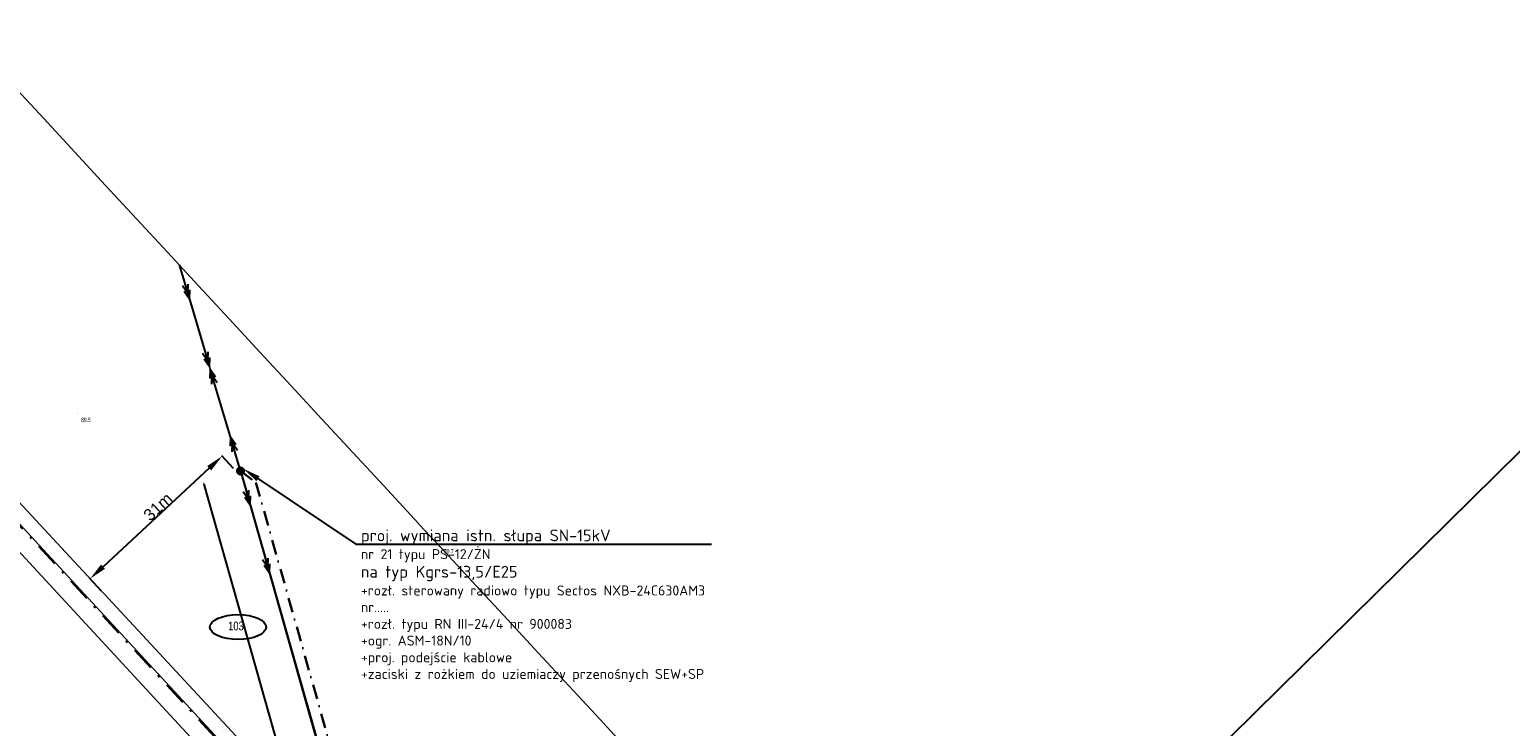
# Model space of a CAD drawing. Header units: metres. Extents: x 6524698 to 6533081, y 5883213 to 5896811.
# Tile 142 of 167: x 6526727 to 6526978, y 5894713 to 5894831. Entities that reach past the tile are written whole.
import ezdxf
from ezdxf import colors
from ezdxf.entities.mleader import LeaderData, LeaderLine
from ezdxf.math import Vec2, Vec3

# ---------------------------------------------------------------- set-up
doc = ezdxf.new("R2010")
doc.units = ezdxf.units.M
doc.header["$MEASUREMENT"] = 0
for name, pattern in [('DASHDOT', [4, 2, -0.9, 0.2, -0.9]), ('DASHDOT2', [0.5, 0.25, -0.125, 0, -0.125]), ('mapa zasadnicza$0$suep_sn_1000', [0]), ('mapa zasadnicza$0$suep_wn_1000', [0])]:
    doc.linetypes.add(name, pattern=pattern)
doc.layers.get('0').update_dxf_attribs({"lineweight": 0})
for name, color, linetype, lineweight in [('# OBMBS-9x-19xxx __EI_opis_SN', 1, 'Continuous', 0), ('# OBMBS-9x-19xxx _El_działki', 92, 'Continuous', 25), ('# OBMBS-9x-19xxx _SN PROJ. KABLE 15kV', 10, 'DASHDOT2', 30), ('# OBMBS-9x-19xxx _SN PROJ. SŁUPY', 10, 'Continuous', 30), ('_trasa_kat_zalomu', 7, 'Continuous', 18), ('_trasa_os', 1, 'DASHDOT', 30), ('Sections span lengths and Marker Balls Plan', 7, 'Continuous', 0)]:
    doc.layers.add(name, color=color, linetype=linetype, lineweight=lineweight)
for name, color, linetype in [('# OBMBS-9x-19xxx _EI_demontaż SN', 1, 'Demontaż_(6m)'), ('# OBMBS-9x-19xxx domiary', 5, 'Continuous'), ('mapa zasadnicza$0$211-numer działki ewidencyjnej', 7, 'Continuous'), ('mapa zasadnicza$0$pikieta naturalna', 7, 'Continuous'), ('mapa zasadnicza$0$pikieta naturalna-Atr2', 7, 'Continuous'), ('mapa zasadnicza$0$przewód elektroenergetyczny wysokiego napięcia', 7, 'Continuous'), ('mapa zasadnicza$0$przewód elektroenergetyczny średniego napięcia', 7, 'Continuous'), ('mapa zasadnicza$0$Ramki i opis wydruku', 7, 'Continuous'), ('mapa zasadnicza$0$słup przewodów napowietrznych', 7, 'Continuous')]:
    doc.layers.add(name, color=color, linetype=linetype)
doc.styles.add('linie', font='simplex.shx', dxfattribs={"height": 1})
doc.styles.add('mapa zasadnicza$0$STANDARD', font='Working1250', dxfattribs={"width": 0.75})
doc.styles.add('Opis_slupy', font='ARIALN.TTF')
doc.styles.add('PLS_View', font='arial.ttf')
doc.styles.get("Standard").update_dxf_attribs({"font": 'arial.ttf'})
doc.linetypes.add('Demontaż_(6m)', pattern='A,6,["x",linie,S=2,R=0,X=-0.5238,Y=-0.66667],0', length=6)
doc.dimstyles.new('ISO-25', dxfattribs={"dimtxt": 2.5, "dimasz": 2.5, "dimexe": 1.25, "dimexo": 0.625, "dimtad": 1, "dimtxsty": 'Standard', "dimcen": 2.5, "dimadec": 0, "dimazin": 0, "dimtfac": 1, "dimtmove": 0, "dimatfit": 3, "dimfxl": 1, "dimarcsym": 0})
doc.dimstyles.new('Kat zalomu', dxfattribs={"dimtxt": 2.5, "dimasz": 5, "dimexe": 1.25, "dimexo": 0.625, "dimtad": 0, "dimtxsty": 'Opis_slupy', "dimcen": 2.5, "dimse1": 1, "dimse2": 1, "dimadec": 0, "dimazin": 0, "dimtfac": 1, "dimtmove": 0, "dimatfit": 3, "dimfxl": 1, "dimarcsym": 1})
doc.dimstyles.new('Odl. od budynków', dxfattribs={"dimtxt": 1, "dimasz": 0.5, "dimexe": 0.18, "dimexo": 0.0625, "dimgap": 0.1, "dimtad": 2, "dimlfac": 2, "dimzin": 0, "dimdsep": 46, "dimtxsty": 'Standard', "dimcen": 0.09, "dimse1": 1, "dimse2": 1, "dimadec": 0, "dimazin": 0, "dimtfac": 1, "dimtofl": 0, "dimtmove": 2, "dimatfit": 3, "dimfxl": 1, "dimtolj": 1, "dimtzin": 0, "dimarcsym": 0})

# ---------------------------------------------------------------- blocks, each defined once
blk = doc.blocks.new('*D1255')
at = {"layer": '# OBMBS-9x-19xxx domiary', "color": 0, "linetype": 'ByBlock', "lineweight": -2}
for p, q in [((6526757.7, 5894756.49), (6526739.7, 5894739.78)), ((6526761.85, 5894756.43), (6526759.84, 5894758.6)), ((6526739.45, 5894735.64), (6526737.43, 5894737.82))]:
    blk.add_line(p, q, dxfattribs=at)
at = {"layer": '# OBMBS-9x-19xxx domiary', "color": 0}
for points in [[(6526758.04, 5894756.12), (6526757.36, 5894756.86), (6526759.9, 5894758.53)], [(6526739.36, 5894740.15), (6526740.04, 5894739.42), (6526737.5, 5894737.74)]]:
    blk.add_solid(points, dxfattribs=at)
at = {"layer": 'Defpoints', "color": 0}
for p in [(6526761.92, 5894756.35), (6526737.5, 5894737.74), (6526739.51, 5894735.57)]:
    blk.add_point(p, dxfattribs=at)
at = {"layer": '# OBMBS-9x-19xxx domiary', "color": 0, "insert": (6526749.01, 5894749.95), "char_height": 2, "attachment_point": 5, "rotation": 42.8529}
blk.add_mtext('31m', dxfattribs=at)
blk = doc.blocks.new('*D2297')
at = {"color": 0, "lineweight": -2}
for p, q in [((6526756.82, 5894753.77), (6526781.57, 5894666)), ((6526783.73, 5894658.35), (6526782.73, 5894661.9))]:
    blk.add_line(p, q, dxfattribs=at)
at = {"color": 0}
for points in [[(6526756.9, 5894753.79), (6526756.74, 5894753.75), (6526756.69, 5894754.25)], [(6526783.65, 5894658.33), (6526783.81, 5894658.38), (6526783.87, 5894657.87)]]:
    blk.add_solid(points, dxfattribs=at)
at = {"layer": 'Defpoints', "color": 0}
for p in [(6526763.02, 5894756.04), (6526790.2, 5894659.66), (6526783.87, 5894657.87)]:
    blk.add_point(p, dxfattribs=at)
at = {"color": 0, "insert": (6526782.15, 5894663.95), "char_height": 1, "attachment_point": 5, "rotation": 285.7489}
blk.add_mtext('\\A1;100.14', dxfattribs=at)
blk = doc.blocks.new('mapa zasadnicza$0$PW01')
at = {"linetype": 'Continuous', "lineweight": 13}
h = blk.add_hatch(color=0, dxfattribs=at)
edge = h.paths.add_edge_path()
edge.add_arc((0, 0), 0.045, 0, 360)
blk = doc.blocks.new('mapa zasadnicza$0$US15')
at = {"color": 0, "linetype": 'Continuous', "lineweight": 13}
blk.add_circle((0, 0), 0.25, dxfattribs=at)
blk = doc.blocks.new('mapa zasadnicza$0$SUEP2')
at = {"color": 0, "linetype": 'Continuous'}
for p, q in [((0, 0), (6.027, 0)), ((5.027, 0), (3.527, 0.5)), ((5.027, 0), (3.527, -0.5)), ((6.027, 0), (4.527, 0.5)), ((6.027, 0), (4.527, -0.5)), ((6.027, 0), (18.027, 0)), ((17.027, 0), (15.527, 0.5)), ((17.027, 0), (15.527, -0.5)), ((18.027, 0), (16.527, 0.5)), ((18.027, 0), (16.527, -0.5))]:
    blk.add_line(p, q, dxfattribs=at)
blk = doc.blocks.new('*D2414')
at = {"layer": '_trasa_kat_zalomu', "color": 0, "lineweight": -2}
for start, end in [(26.3521, 67.9692), (326.3769, 7.4906)]:
    blk.add_arc((6526625.03, 5894855.65), 21.01, start, end, dxfattribs=at)
at = {"layer": '_trasa_kat_zalomu', "color": 0}
for points in [[(6526633.13, 5894875.94), (6526632.7, 5894874.33), (6526628.09, 5894876.44)], [(6526641.9, 5894844.56), (6526643.16, 5894843.48), (6526639.29, 5894840.21)]]:
    blk.add_solid(points, dxfattribs=at)
at = {"layer": 'Defpoints', "color": 0}
for p in [(6526658.91, 5895086.07), (6526641.44, 5894868.78), (6526625.03, 5894855.65), (6526625.03, 5894855.65), (6526829.19, 5894634.49)]:
    blk.add_point(p, dxfattribs=at)
at = {"layer": '_trasa_kat_zalomu', "color": 0, "insert": (6526645.14, 5894861.77), "char_height": 2.5, "attachment_point": 5, "rotation": 286.9214, "style": 'Opis_slupy'}
blk.add_mtext('129%%d', dxfattribs=at)

msp = doc.modelspace()

# ---------------------------------------------------------------- linework, layer by layer
at = {"layer": '# OBMBS-9x-19xxx _EI_demontaż SN'}
msp.add_lwpolyline([(6526763.184, 5894755.471), (6526803.306, 5894614.357)], dxfattribs=at)
msp.add_lwpolyline([(6526763.184, 5894755.471), (6526803.306, 5894614.357)], dxfattribs=at)
at = {"layer": '# OBMBS-9x-19xxx _El_działki'}
msp.add_ellipse((6526762.612, 5894729.532), major_axis=(-4.768, 0), ratio=0.4441825, dxfattribs=at)
at = {"layer": '# OBMBS-9x-19xxx _SN PROJ. KABLE 15kV', "ltscale": 10}
msp.add_lwpolyline([(6526763.02, 5894756.04), (6526765.648, 5894754.087), (6526784.519, 5894687.172), (6526804.853, 5894616.255), (6526803.471, 5894613.788)], dxfattribs=at)
msp.add_lwpolyline([(6526763.02, 5894756.04), (6526765.648, 5894754.087), (6526784.519, 5894687.172), (6526804.853, 5894616.255), (6526803.471, 5894613.788)], dxfattribs=at)
msp.add_lwpolyline([(6526763.02, 5894756.04), (6526765.648, 5894754.087), (6526784.519, 5894687.172), (6526804.853, 5894616.255), (6526803.471, 5894613.788)], dxfattribs=at)
at = {"layer": '# OBMBS-9x-19xxx _SN PROJ. SŁUPY'}
for radius in [0.592, 0.409]:
    msp.add_circle((6526763.02, 5894756.04), radius, dxfattribs=at)

# ---------------------------------------------------------------- block references
at = {"layer": 'mapa zasadnicza$0$pikieta naturalna', "color": 7, "linetype": 'Continuous', "lineweight": 13}
msp.add_blockref('mapa zasadnicza$0$PW01', (6526735.38, 5894765.76), dxfattribs=at)
at = {"layer": 'mapa zasadnicza$0$przewód elektroenergetyczny średniego napięcia', "color": 1, "linetype": 'Continuous', "lineweight": 18, "rotation": 286.551}
msp.add_blockref('mapa zasadnicza$0$SUEP2', (6526752.633, 5894790.992), dxfattribs=at)

# ---------------------------------------------------------------- texts
at = {"layer": 'mapa zasadnicza$0$pikieta naturalna-Atr2', "color": 7, "style": 'mapa zasadnicza$0$STANDARD', "width": 0.667}
msp.add_text('89.5', height=0.75, dxfattribs=at).set_placement((6526735.98, 5894764.32))

# ---------------------------------------------------------------- dimensions: what is measured, and where the dimension line sits
at = {"layer": '# OBMBS-9x-19xxx domiary', "color": 5, "linetype": 'ByBlock'}
dim = msp.add_linear_dim(base=(6526737.496, 5894737.742), p1=(6526761.921, 5894756.355), p2=(6526739.514, 5894735.567), angle=222.85292, dimstyle='ISO-25', override={"dimtxt": 2, "dimasz": 3, "dimexe": 0.1, "dimexo": 0.1, "dimgap": 0.1, "dimdec": 0, "dimpost": 'm', "dimtxsty": 'Standard'}, dxfattribs=at)
dim.commit()
dim.dimension.update_dxf_attribs({"geometry": '*D1255', "text_midpoint": (6526749.77, 5894749.129), "dimtype": 161})

# ---------------------------------------------------------------- leaders
at = {"color": 5, "lineweight": 5}
ml = msp.add_multileader_mtext('Standard', dxfattribs=at)
ml.set_content('{\\fISOCPEUR|b0|i0|c238|p34;\\H1.051939x;\\C5;Kolizja WN-TPU nr 6}', color=256)
ml.set_leader_properties()
ml.build(insert=Vec2(0, 0))
ml.multileader.update_dxf_attribs({"has_text_frame": 1, "text_left_attachment_type": 4, "text_right_attachment_type": 4, "arrow_head_size": 15})
ctx = ml.context
ctx.base_point, ctx.char_height, ctx.arrow_head_size, ctx.plane_origin = Vec3(6527163.156, 5894932.167), 50, 15, Vec3(6527855.921, 5894516.176)
ctx.left_attachment, ctx.right_attachment = 4, 4
notes = []
notes.append((ctx, [(1, (1, 1, 0), (6527155.156, 5894932.167), (1, 0), 8, [(1, [(6526877.109, 5894657.763)], 0, [])])]))
ctx.mtext.insert, ctx.mtext.width, ctx.mtext.flow_direction = Vec3(6527165.156, 5895000.543), 812.82244, 5
for ctx, leaders in notes:
    for number, flags, end, landing, length, lines in leaders:
        leader = LeaderData()
        leader.index, (leader.has_last_leader_line, leader.has_dogleg_vector, leader.attachment_direction) = number, flags
        leader.last_leader_point, leader.dogleg_vector, leader.dogleg_length = Vec3(end), Vec3(landing), length
        for number, points, colour, breaks in lines:
            line = LeaderLine()
            line.index, line.vertices, line.color, line.breaks = number, Vec3.list(points), colors.encode_raw_color(colour), breaks
            leader.lines.append(line)
        ctx.leaders.append(leader)

# ---------------------------------------------------------------- next in the draw order: leaders
at = {"layer": '# OBMBS-9x-19xxx __EI_opis_SN', "linetype": 'ByBlock'}
ml = msp.add_multileader_mtext('Standard', dxfattribs=at)
ml.set_content('\\pxql;{\\fISOCPEUR|b1|i0|c238|p34;proj.\\A1; wymiana istn. słupa SN-15kV\\P\\H0.85x;nr 21 typu PS-12/ŻN \\P\\H1.176471x;na typ Kgrs-13,5/E25\\P\\H0.85x;+rozł. sterowany radiowo typu Sectos NXB-24C630AM3 nr.....\\P+rozł. typu RN III-24/4 nr 900083 \\P+ogr. ASM-18N/10\\P+proj. podejście kablowe\\P+zaciski z rożkiem do uziemiaczy przenośnych SEW+SP }', color=256, style='PLS_View')
ml.set_leader_properties()
ml.build(insert=Vec2(0, 0))
ml.multileader.update_dxf_attribs({"text_left_attachment_type": 6, "text_right_attachment_type": 6, "dogleg_length": 0.36, "arrow_head_size": 3})
ctx = ml.context
ctx.base_point, ctx.char_height, ctx.arrow_head_size, ctx.landing_gap_size, ctx.plane_origin = Vec3(6526782.954, 5894743.597), 2, 3, 0.5, Vec3(6526656.467, 5894716.691)
ctx.left_attachment, ctx.right_attachment = 6, 6
notes = []
notes.append((ctx, [(0, (1, 1, 0), (6526782.594, 5894743.597), (1, 0), 0.36, [(0, [(6526763.494, 5894756.396)], 0, [])])]))
ctx.mtext.insert, ctx.mtext.width, ctx.mtext.flow_direction = Vec3(6526783.454, 5894746.091), 58.88368, 5
ctx.mtext.has_bg_fill, ctx.mtext.bg_color, ctx.mtext.bg_scale_factor, ctx.mtext.bg_transparency, ctx.mtext.use_window_bg_color = 1, -1073741824, 1.5, 0, 1
for ctx, leaders in notes:
    for number, flags, end, landing, length, lines in leaders:
        leader = LeaderData()
        leader.index, (leader.has_last_leader_line, leader.has_dogleg_vector, leader.attachment_direction) = number, flags
        leader.last_leader_point, leader.dogleg_vector, leader.dogleg_length = Vec3(end), Vec3(landing), length
        for number, points, colour, breaks in lines:
            line = LeaderLine()
            line.index, line.vertices, line.color, line.breaks = number, Vec3.list(points), colors.encode_raw_color(colour), breaks
            leader.lines.append(line)
        ctx.leaders.append(leader)

# ---------------------------------------------------------------- next in the draw order: linework, layer by layer
at = {"layer": '_trasa_os', "linetype": 'DASHDOT', "ltscale": 2}
msp.add_lwpolyline([(6528589.986, 5891744.689), (6528580.198, 5892007.978), (6528365.87, 5892211.536), (6528143.159, 5892378.558), (6527920.541, 5892545.59), (6527693.967, 5892715.374), (6527530.815, 5892837.971), (6527304.639, 5893007.458), (6527095.026, 5893164.924), (6526808.543, 5893379.811), (6526773.046, 5893625.004), (6526837.186, 5893856.22), (6526918.697, 5894149.866), (6527004.557, 5894459.054), (6526829.193, 5894634.492), (6526625.033, 5894855.653), (6526658.914, 5895086.074), (6526701.409, 5895318.796), (6526680.866, 5895666.414), (6526660.166, 5896015.549), (6526639.565, 5896364.931), (6526621.438, 5896669.322), (6526632.668, 5896724.885)], dxfattribs=at)
at = {"layer": 'mapa zasadnicza$0$przewód elektroenergetyczny wysokiego napięcia', "color": 1, "linetype": 'mapa zasadnicza$0$suep_wn_1000', "lineweight": 18, "flags": 128}
for points in [[(6526829.31, 5894634.74), (6526624.97, 5894855.86)], [(6526624.97, 5894855.86), (6526829.31, 5894634.74)]]:
    msp.add_lwpolyline(points, dxfattribs=at)
at = {"layer": 'mapa zasadnicza$0$przewód elektroenergetyczny średniego napięcia', "color": 1, "linetype": 'mapa zasadnicza$0$suep_sn_1000', "lineweight": 18, "flags": 128}
for points in [[(6526763.02, 5894756.04), (6526752.633, 5894790.992)], [(6526752.633, 5894790.992), (6526763.02, 5894756.04)], [(6526790.2, 5894659.66), (6526763.02, 5894756.04)]]:
    msp.add_lwpolyline(points, dxfattribs=at)
at = {"layer": 'mapa zasadnicza$0$Ramki i opis wydruku', "color": 7, "linetype": 'Continuous', "lineweight": 13, "flags": 128}
msp.add_lwpolyline([(6526724.41, 5894821.51), (6526729.65, 5894815.84), (6526734.89, 5894810.17), (6526740.14, 5894804.5), (6526745.38, 5894798.83), (6526750.62, 5894793.17), (6526755.86, 5894787.5), (6526761.11, 5894781.83), (6526766.35, 5894776.16), (6526771.59, 5894770.5), (6526776.83, 5894764.83), (6526782.08, 5894759.16), (6526787.32, 5894753.49), (6526792.56, 5894747.83), (6526797.8, 5894742.16), (6526803.04, 5894736.49), (6526808.29, 5894730.82), (6526813.53, 5894725.16), (6526818.77, 5894719.49), (6526824.01, 5894713.82), (6526829.26, 5894708.15)], dxfattribs=at)
at = {"layer": 'Sections span lengths and Marker Balls Plan', "color": 1, "flags": 128}
for points in [[(6528587.188, 5891744.577), (6528577.92, 5892006.949), (6528364.256, 5892209.626), (6528141.479, 5892376.318), (6527918.861, 5892543.35), (6527692.286, 5892713.134), (6527529.134, 5892835.731), (6527302.959, 5893005.217), (6527093.345, 5893162.685), (6526805.533, 5893378.025), (6526770.052, 5893625.195), (6526834.488, 5893856.969), (6526921.106, 5894149.197), (6527002.139, 5894458.418), (6526827.029, 5894632.413), (6526621.689, 5894854.62), (6526661.381, 5895085.668), (6526701.409, 5895318.796), (6526678.071, 5895666.249), (6526657.371, 5896015.383), (6526636.77, 5896364.766), (6526617.947, 5896669.567), (6526630.708, 5896725.281)], [(6528593.583, 5891744.832), (6528583.388, 5892009.419), (6528368, 5892214.057), (6528145.319, 5892381.438), (6527922.701, 5892548.47), (6527696.127, 5892718.253), (6527532.976, 5892840.85), (6527306.799, 5893010.338), (6527097.187, 5893167.803), (6526810.693, 5893381.087), (6526776.04, 5893624.814), (6526840.655, 5893855.257), (6526921.106, 5894149.197), (6527007.942, 5894459.944), (6526831.356, 5894636.57), (6526627.422, 5894856.391), (6526661.381, 5895085.668), (6526701.409, 5895318.795), (6526684.46, 5895666.627), (6526663.76, 5896015.761), (6526643.159, 5896365.143), (6526623.932, 5896669.147), (6526634.628, 5896724.489)]]:
    msp.add_lwpolyline(points, dxfattribs=at)

# ---------------------------------------------------------------- next in the draw order: block references
at = {"layer": 'mapa zasadnicza$0$pikieta naturalna', "color": 7, "linetype": 'Continuous', "lineweight": 13}
msp.add_blockref('mapa zasadnicza$0$PW01', (6526796.88, 5894741.93), dxfattribs=at)
at = {"layer": 'mapa zasadnicza$0$przewód elektroenergetyczny średniego napięcia', "color": 1, "linetype": 'Continuous', "lineweight": 18}
for rotation in [106.551, 285.749]:
    msp.add_blockref('mapa zasadnicza$0$SUEP2', (6526763.02, 5894756.04), dxfattribs=dict(at, rotation=rotation))
at = {"layer": 'mapa zasadnicza$0$słup przewodów napowietrznych', "color": 7, "linetype": 'Continuous', "lineweight": 18}
msp.add_blockref('mapa zasadnicza$0$US15', (6526763.02, 5894756.04), dxfattribs=at)

# ---------------------------------------------------------------- next in the draw order: texts
at = {"layer": 'mapa zasadnicza$0$211-numer działki ewidencyjnej', "color": 7, "linetype": 'Continuous', "lineweight": 18, "style": 'mapa zasadnicza$0$STANDARD', "width": 0.79}
msp.add_text('103', height=1.5, dxfattribs=at).set_placement((6526760.92, 5894728.97))
at = {"layer": 'mapa zasadnicza$0$pikieta naturalna-Atr2', "color": 7, "style": 'mapa zasadnicza$0$STANDARD', "width": 0.667}
msp.add_text('90.7', height=0.75, dxfattribs=at).set_placement((6526797.54, 5894742.02))

# ---------------------------------------------------------------- next in the draw order: dimensions: what is measured, and where the dimension line sits
dim = msp.add_linear_dim(base=(6526783.865, 5894657.874), p1=(6526763.02, 5894756.04), p2=(6526790.2, 5894659.66), angle=285.74891, dimstyle='Odl. od budynków', override={"dimlfac": 1})
dim.commit()
dim.dimension.update_dxf_attribs({"geometry": '*D2297', "text_midpoint": (6526782.152, 5894663.95), "dimtype": 161})
at = {"layer": '_trasa_kat_zalomu'}
dim = msp.add_angular_dim_2l(base=(6526641.441, 5894868.78), line1=((6526829.193, 5894634.492), (6526625.033, 5894855.653)), line2=((6526625.033, 5894855.653), (6526658.914, 5895086.074)), dimstyle='Kat zalomu', dxfattribs=at)
dim.commit()
dim.dimension.update_dxf_attribs({"geometry": '*D2414', "text_midpoint": (6526645.136, 5894861.769), "dimtype": 162})

doc.saveas('drawing.dxf')
